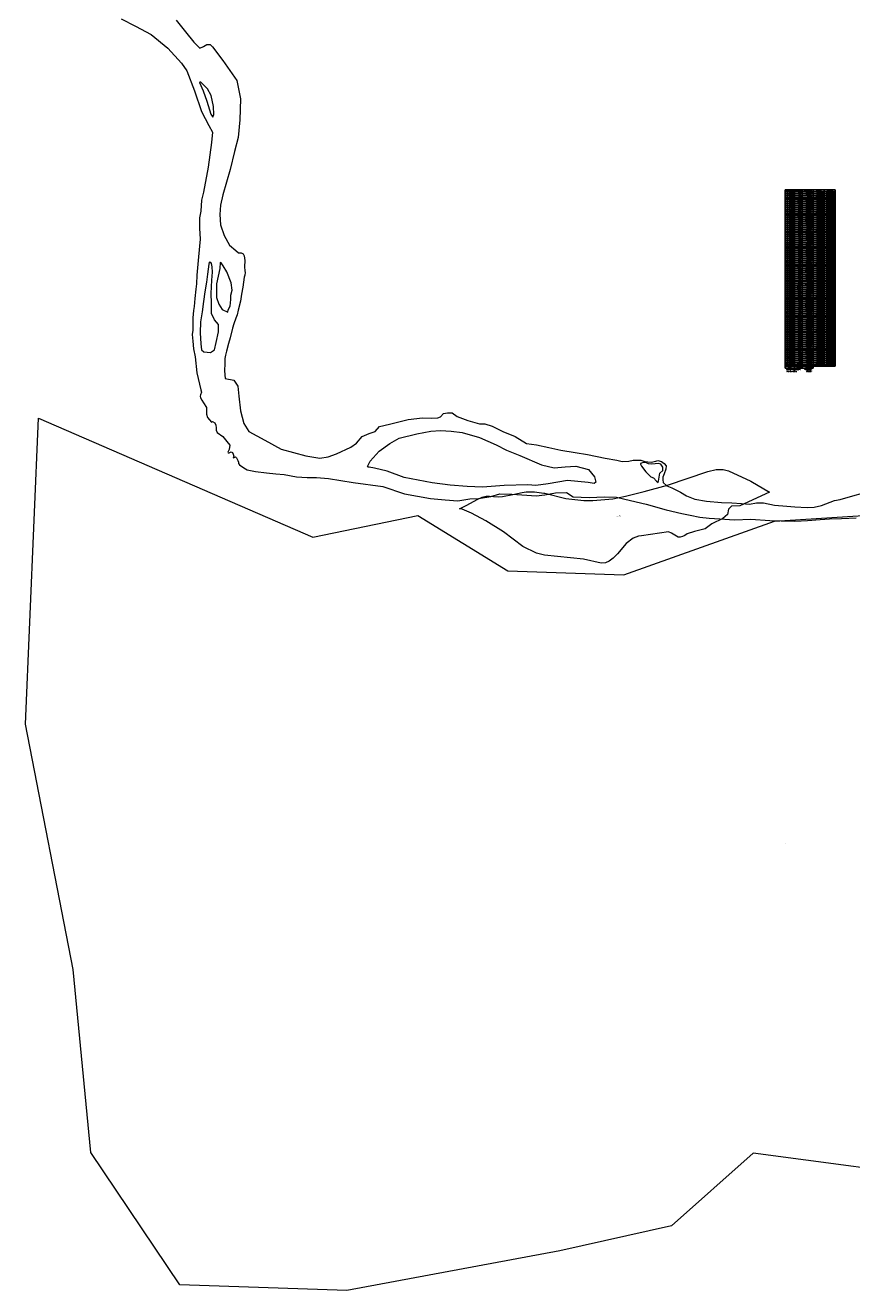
# Model space of a CAD drawing. Header units: metres. Extents: x 347609 to 404409, y 8548087 to 8605413.
# Tile 20 of 46: x 387830 to 388883, y 8576318 to 8577931. Entities that reach past the tile are written whole.
import ezdxf
from ezdxf.enums import TextEntityAlignment as Align

# ---------------------------------------------------------------- set-up
doc = ezdxf.new("R2010")
doc.units = ezdxf.units.M
doc.layers.add('01. RIO', color=7, linetype='Continuous', lineweight=5, true_color=0x2776bb)
for name, color, linetype in [('DATOS_TECNICOS', 1, 'Continuous'), ('Predios Rurales', 90, 'Continuous'), ('ZR_LIMA_PSAD56_A_WGS84', 210, 'Continuous')]:
    doc.layers.add(name, color=color, linetype=linetype)
doc.layers.add('Predios Rurales Nombres', color=7, linetype='Continuous', true_color=0xffffff)
doc.styles.add('ARIAL', font='arial.ttf')
doc.styles.add('ROMANS', font='romans.shx')
doc.styles.get("Standard").update_dxf_attribs({"font": 'simplex.shx'})

# ---------------------------------------------------------------- blocks, each defined once
blk = doc.blocks.new('REIORORI')
at = {"layer": '01. RIO', "color": 152, "lineweight": 15, "true_color": 0x2776bb, "flags": 128}
for points in [[(388022.1, 8577938), (388034.1, 8577923.2), (388044.5, 8577909.7), (388052.4, 8577902.1), (388057.1, 8577904.4), (388061.2, 8577906.8), (388065.4, 8577907), (388068.5, 8577903.8), (388081.4, 8577886.3), (388099.3, 8577860.8), (388104, 8577837.8), (388103, 8577810.8), (388101, 8577788.2), (388096.5, 8577770.5), (388090.8, 8577747.6), (388081.5, 8577715.4), (388078.7, 8577702.2), (388077.9, 8577690.2), (388078.4, 8577677), (388083.4, 8577663.3), (388089.9, 8577651.2), (388098, 8577644.1), (388101.6, 8577641.1), (388104.9, 8577641.2), (388107.4, 8577640), (388108.7, 8577637.6), (388109.6, 8577631.5), (388109, 8577623.5), (388109.4, 8577618.4), (388109.9, 8577616.2), (388109.6, 8577612.6), (388108.9, 8577610.3), (388107.1, 8577597.5), (388105.4, 8577588.5), (388103.9, 8577579.5), (388100.9, 8577568.3), (388099.7, 8577562.3), (388098.2, 8577557.8), (388095.6, 8577550.7), (388093.8, 8577545.3), (388090.8, 8577532.8), (388088.8, 8577525.5), (388086.2, 8577516.1), (388085.1, 8577510.7), (388084.1, 8577506.4), (388084, 8577500), (388083.6, 8577490.8), (388084.5, 8577480.9), (388095.5, 8577479.1), (388100.7, 8577471.2), (388101.9, 8577458.4), (388104.2, 8577440), (388108.3, 8577423.9), (388114.7, 8577413.4), (388134.9, 8577402.6), (388155.9, 8577391), (388187.4, 8577382.5), (388205, 8577379.3), (388215.9, 8577381), (388226.5, 8577385.2), (388244.8, 8577393.6), (388251.8, 8577398.5), (388259.1, 8577407), (388267.9, 8577411), (388275.8, 8577413.7), (388281.2, 8577419.8), (388293.9, 8577422.7), (388317.7, 8577428.9), (388335.8, 8577430.8), (388347.7, 8577430.6), (388355.4, 8577430.8), (388358.9, 8577432.4), (388362.9, 8577436.3), (388367.9, 8577437.4), (388373.7, 8577437.2), (388379.9, 8577432.6), (388393.9, 8577427.6), (388408.7, 8577423.2), (388415.3, 8577423.4), (388424.7, 8577420.3), (388438.4, 8577413.6), (388453.8, 8577407.3), (388468.4, 8577398.4), (388481.3, 8577396.7), (388496.8, 8577393), (388512.2, 8577389.6), (388530.3, 8577386.6), (388546.3, 8577384.1), (388568.8, 8577379.5), (388583.6, 8577377.1), (388590.2, 8577375.3), (388598.8, 8577375.5), (388604.5, 8577376.9), (388614, 8577376.8), (388619.1, 8577375.3), (388627.4, 8577374.6), (388633.1, 8577375.5), (388635.6, 8577376.7), (388640.3, 8577375.3), (388643.8, 8577372.7), (388646.2, 8577369.6), (388646.1, 8577365.3), (388643.8, 8577359.7), (388642.2, 8577355.5), (388642.1, 8577352), (388642.6, 8577348.6), (388647.4, 8577344.1), (388653.6, 8577341.5), (388664.8, 8577336.3), (388672.5, 8577331.5), (388683, 8577327.2), (388697.8, 8577324.5), (388716.7, 8577323.1), (388729.9, 8577322.5), (388742.3, 8577321.6), (388752.8, 8577320.9), (388761.7, 8577322.5), (388770.5, 8577322.4), (388784.5, 8577319.4), (388800.3, 8577318.2), (388810.5, 8577317.6), (388825.9, 8577316.7), (388835, 8577317), (388844.5, 8577319), (388861.1, 8577325.6), (388868.1, 8577326.9), (388881.1, 8577330.8), (388899.4, 8577335.9)], [(387952.2, 8577939.8), (387970.2, 8577930.1), (387990.1, 8577919.6), (388011.4, 8577902.1), (388028.8, 8577883.2), (388035.7, 8577873.1), (388045.5, 8577847.7), (388054.4, 8577821.6), (388063.6, 8577803.4), (388068.2, 8577795), (388067, 8577781.9), (388062.8, 8577750.5), (388057.1, 8577718.7), (388054.3, 8577708.6), (388053.5, 8577694.3), (388051.7, 8577685.9), (388051.9, 8577672.8), (388052.7, 8577658.5), (388050.5, 8577636.2), (388048.2, 8577612.7), (388047.9, 8577601.8), (388047, 8577595), (388046, 8577583.1), (388044.9, 8577573), (388044.1, 8577567.8), (388043.5, 8577558.4), (388043.5, 8577549.6), (388043.3, 8577542.6), (388042.6, 8577537.2), (388043.3, 8577528.6), (388044, 8577519), (388046.2, 8577508.6), (388048.6, 8577488.3), (388053.3, 8577466.7), (388054.4, 8577463.7), (388053.1, 8577460.3), (388052.7, 8577458.4), (388053, 8577456.4), (388054.6, 8577453.3), (388056.7, 8577449.9), (388060.8, 8577444.2), (388060.7, 8577435.8), (388062.1, 8577431.2), (388067.3, 8577425.6), (388068.2, 8577426.1), (388071.4, 8577424.6), (388072.8, 8577421.6), (388073.2, 8577418.1), (388072.9, 8577415.3), (388074.2, 8577412.1), (388081.6, 8577407.1), (388086.8, 8577400.8), (388090.5, 8577396.1), (388089.5, 8577390.5), (388087.8, 8577387.2), (388088.5, 8577386.2), (388089.7, 8577386.4), (388092, 8577387.7), (388093.8, 8577386.6), (388094.8, 8577384.8), (388095.5, 8577382), (388094.7, 8577380.2), (388095.1, 8577379.9), (388096.7, 8577380.7), (388097.6, 8577381), (388099, 8577379.9), (388100.8, 8577376.5), (388101.6, 8577374.6), (388101.3, 8577372.7), (388102.9, 8577371.1), (388108.2, 8577367.4), (388112.7, 8577364.7), (388123.3, 8577362.4), (388137.3, 8577360.9), (388148.9, 8577359.7), (388159.6, 8577358.7), (388175.2, 8577355.9), (388188.9, 8577354.8), (388200.7, 8577354.8), (388216.1, 8577353.5), (388247.7, 8577348.5), (388285.2, 8577343.6), (388312.9, 8577334.2), (388346.2, 8577328.3), (388364.7, 8577326.6), (388380.9, 8577325.1), (388396.3, 8577327.8), (388407.5, 8577328.1), (388423, 8577330.7), (388434.4, 8577333.9), (388449.9, 8577333.5), (388469, 8577332.4), (388480.7, 8577331.4), (388491.6, 8577332.6), (388505.2, 8577335.3), (388519.5, 8577335.9), (388527.7, 8577330.1), (388548.2, 8577329.2), (388567.9, 8577330.3), (388583, 8577329.6), (388601, 8577325.7), (388621, 8577320.9), (388646.5, 8577313.5), (388666.2, 8577309), (388677.1, 8577306.7), (388689.5, 8577304.2), (388701.1, 8577303.2), (388714.9, 8577302), (388733.3, 8577301.1), (388754.3, 8577301.7), (388778.4, 8577300), (388792.9, 8577299.5), (388810.4, 8577299.1), (388826.6, 8577300), (388842.6, 8577301.4), (388854.6, 8577302), (388869.9, 8577302.8), (388888.5, 8577303.6)]]:
    blk.add_lwpolyline(points, dxfattribs=at)
for points in [[(388051.6, 8577858.3), (388056.3, 8577847.6), (388061, 8577834.8), (388066.3, 8577818), (388068.7, 8577814.2), (388069.9, 8577817.8), (388069.8, 8577828), (388066.5, 8577841.7), (388061.9, 8577850.3), (388055.5, 8577856.7), (388053.5, 8577858.9), (388052.3, 8577859)], [(388063.7, 8577627), (388061.9, 8577613.9), (388060.9, 8577603.9), (388058.4, 8577591.6), (388057.1, 8577579.3), (388055.3, 8577566.2), (388053.1, 8577553.4), (388052.8, 8577539.4), (388053.7, 8577525.2), (388054.3, 8577517.6), (388057.5, 8577515.2), (388065.7, 8577514.4), (388070.8, 8577517.7), (388073, 8577526.8), (388076, 8577540.4), (388075.8, 8577549.8), (388070.8, 8577556), (388067.3, 8577564), (388067.2, 8577577.1), (388066.6, 8577589.6), (388067.4, 8577606.4), (388068.4, 8577616.5), (388068, 8577623.4), (388067.2, 8577627.8), (388066.1, 8577629), (388064.7, 8577629.2), (388064, 8577628.8)], [(388078.2, 8577628.8), (388077.9, 8577621.3), (388075.6, 8577611.6), (388073.5, 8577601.9), (388073.5, 8577584.5), (388076.3, 8577575.9), (388080.8, 8577569.1), (388088, 8577565.8), (388088.5, 8577568.5), (388090.8, 8577573.5), (388091.9, 8577581.6), (388091.6, 8577587.4), (388093.4, 8577593.7), (388092.2, 8577603.2), (388086.8, 8577616.9), (388081.9, 8577624.6), (388079.6, 8577628.5)], [(388266, 8577369), (388269.4, 8577375.5), (388280.9, 8577388.4), (388294.2, 8577398.1), (388306.1, 8577405.1), (388328.8, 8577410.5), (388346.7, 8577414.1), (388358.9, 8577414.8), (388372.4, 8577414.1), (388386.5, 8577412.4), (388408.5, 8577406), (388429.8, 8577396.4), (388443.1, 8577389.8), (388459.8, 8577382.8), (388487.4, 8577371.1), (388503.8, 8577367.1), (388517.6, 8577368.6), (388531.5, 8577369.5), (388547.4, 8577364.9), (388554.9, 8577355.9), (388556.7, 8577348.9), (388554.7, 8577347.2), (388546.9, 8577348.4), (388520.6, 8577350.9), (388496.1, 8577346.7), (388480.3, 8577344.8), (388470.2, 8577345.5), (388440, 8577344.8), (388412.3, 8577342.4), (388392.9, 8577343.6), (388371.4, 8577345.1), (388348.3, 8577347.9), (388312.7, 8577355), (388291.1, 8577363), (388274.9, 8577366.8), (388268, 8577368.2), (388266.6, 8577368.2)], [(388613.5, 8577371.9), (388614.9, 8577369.2), (388620.4, 8577362.2), (388623.3, 8577359.2), (388626.8, 8577355.9), (388630.2, 8577354.3), (388634.2, 8577350.1), (388636.2, 8577348.3), (388636.7, 8577350.1), (388637.3, 8577355.2), (388638.2, 8577360.2), (388642, 8577363.9), (388642.3, 8577368.1), (388639.6, 8577371.9), (388636.4, 8577372.8), (388632.5, 8577372.1), (388628.1, 8577371.9), (388623.7, 8577372.4), (388621.3, 8577373.6), (388617.2, 8577374), (388614.8, 8577373.3), (388613.7, 8577372.6), (388613.6, 8577372.3)]]:
    blk.add_lwpolyline(points, close=True, dxfattribs=at)

msp = doc.modelspace()

# ---------------------------------------------------------------- linework, layer by layer
at = {"layer": 'DATOS_TECNICOS', "color": 7}
for p, q in [((388797.9, 8577721.6), (388861.9, 8577721.6)), ((388797.9, 8577721.6), (388797.9, 8577494.1)), ((388803.9, 8577721.6), (388803.9, 8577496.6)), ((388809.9, 8577721.6), (388809.9, 8577494.1)), ((388809.9, 8577721.6), (388809.9, 8577496.6)), ((388819.9, 8577721.6), (388819.9, 8577494.1)), ((388833.9, 8577721.6), (388833.9, 8577494.1)), ((388847.9, 8577721.6), (388847.9, 8577496.6)), ((388861.9, 8577721.6), (388861.9, 8577496.6)), ((388797.9, 8577719.1), (388861.9, 8577719.1)), ((388797.9, 8577716.6), (388861.9, 8577716.6)), ((388797.9, 8577714.1), (388861.9, 8577714.1)), ((388797.9, 8577711.6), (388861.9, 8577711.6)), ((388797.9, 8577709.1), (388861.9, 8577709.1)), ((388797.9, 8577706.6), (388861.9, 8577706.6)), ((388797.9, 8577704.1), (388861.9, 8577704.1)), ((388797.9, 8577701.6), (388861.9, 8577701.6)), ((388797.9, 8577699.1), (388861.9, 8577699.1)), ((388797.9, 8577696.6), (388861.9, 8577696.6)), ((388797.9, 8577694.1), (388861.9, 8577694.1)), ((388797.9, 8577691.6), (388861.9, 8577691.6)), ((388797.9, 8577689.1), (388861.9, 8577689.1)), ((388797.9, 8577686.6), (388861.9, 8577686.6)), ((388797.9, 8577684.1), (388861.9, 8577684.1)), ((388797.9, 8577681.6), (388861.9, 8577681.6)), ((388797.9, 8577679.1), (388861.9, 8577679.1)), ((388797.9, 8577676.6), (388861.9, 8577676.6)), ((388797.9, 8577674.1), (388861.9, 8577674.1)), ((388797.9, 8577671.6), (388861.9, 8577671.6)), ((388797.9, 8577669.1), (388861.9, 8577669.1)), ((388797.9, 8577666.6), (388861.9, 8577666.6)), ((388797.9, 8577664.1), (388861.9, 8577664.1)), ((388797.9, 8577661.6), (388861.9, 8577661.6)), ((388797.9, 8577659.1), (388861.9, 8577659.1)), ((388797.9, 8577656.6), (388861.9, 8577656.6)), ((388797.9, 8577654.1), (388861.9, 8577654.1)), ((388797.9, 8577651.6), (388861.9, 8577651.6)), ((388797.9, 8577649.1), (388861.9, 8577649.1)), ((388797.9, 8577646.6), (388861.9, 8577646.6)), ((388797.9, 8577644.1), (388861.9, 8577644.1)), ((388797.9, 8577641.6), (388861.9, 8577641.6)), ((388797.9, 8577639.1), (388861.9, 8577639.1)), ((388797.9, 8577636.6), (388861.9, 8577636.6)), ((388797.9, 8577634.1), (388861.9, 8577634.1)), ((388797.9, 8577631.6), (388861.9, 8577631.6)), ((388797.9, 8577629.1), (388861.9, 8577629.1)), ((388797.9, 8577626.6), (388861.9, 8577626.6)), ((388797.9, 8577624.1), (388861.9, 8577624.1)), ((388797.9, 8577621.6), (388861.9, 8577621.6)), ((388797.9, 8577619.1), (388861.9, 8577619.1)), ((388797.9, 8577616.6), (388861.9, 8577616.6)), ((388797.9, 8577614.1), (388861.9, 8577614.1)), ((388797.9, 8577611.6), (388861.9, 8577611.6)), ((388797.9, 8577609.1), (388861.9, 8577609.1)), ((388797.9, 8577606.6), (388861.9, 8577606.6)), ((388797.9, 8577604.1), (388861.9, 8577604.1)), ((388797.9, 8577601.6), (388861.9, 8577601.6)), ((388797.9, 8577599.1), (388861.9, 8577599.1)), ((388797.9, 8577596.6), (388861.9, 8577596.6)), ((388797.9, 8577594.1), (388861.9, 8577594.1)), ((388797.9, 8577591.6), (388861.9, 8577591.6)), ((388797.9, 8577589.1), (388861.9, 8577589.1)), ((388797.9, 8577586.6), (388861.9, 8577586.6)), ((388797.9, 8577584.1), (388861.9, 8577584.1)), ((388797.9, 8577581.6), (388861.9, 8577581.6)), ((388797.9, 8577579.1), (388861.9, 8577579.1)), ((388797.9, 8577576.6), (388861.9, 8577576.6)), ((388797.9, 8577574.1), (388861.9, 8577574.1)), ((388797.9, 8577571.6), (388861.9, 8577571.6)), ((388797.9, 8577569.1), (388861.9, 8577569.1)), ((388797.9, 8577566.6), (388861.9, 8577566.6)), ((388797.9, 8577564.1), (388861.9, 8577564.1)), ((388797.9, 8577561.6), (388861.9, 8577561.6)), ((388797.9, 8577559.1), (388861.9, 8577559.1)), ((388797.9, 8577556.6), (388861.9, 8577556.6)), ((388797.9, 8577554.1), (388861.9, 8577554.1)), ((388797.9, 8577551.6), (388861.9, 8577551.6)), ((388797.9, 8577549.1), (388861.9, 8577549.1)), ((388797.9, 8577546.6), (388861.9, 8577546.6)), ((388797.9, 8577544.1), (388861.9, 8577544.1)), ((388797.9, 8577541.6), (388861.9, 8577541.6)), ((388797.9, 8577539.1), (388861.9, 8577539.1)), ((388797.9, 8577536.6), (388861.9, 8577536.6)), ((388797.9, 8577534.1), (388861.9, 8577534.1)), ((388797.9, 8577531.6), (388861.9, 8577531.6)), ((388797.9, 8577529.1), (388861.9, 8577529.1)), ((388797.9, 8577526.6), (388861.9, 8577526.6)), ((388797.9, 8577524.1), (388861.9, 8577524.1)), ((388797.9, 8577521.6), (388861.9, 8577521.6)), ((388797.9, 8577519.1), (388861.9, 8577519.1)), ((388797.9, 8577516.6), (388861.9, 8577516.6)), ((388797.9, 8577514.1), (388861.9, 8577514.1)), ((388797.9, 8577511.6), (388861.9, 8577511.6)), ((388797.9, 8577509.1), (388861.9, 8577509.1)), ((388797.9, 8577506.6), (388861.9, 8577506.6)), ((388797.9, 8577504.1), (388861.9, 8577504.1)), ((388797.9, 8577501.6), (388861.9, 8577501.6)), ((388797.9, 8577499.1), (388861.9, 8577499.1)), ((388797.9, 8577496.6), (388861.9, 8577496.6)), ((388797.9, 8577494.1), (388833.9, 8577494.1))]:
    msp.add_line(p, q, dxfattribs=at)
at = {"layer": 'Predios Rurales', "lineweight": 15}
msp.add_lwpolyline([(388439, 8577285.8), (388416.6, 8577299.5), (388398.5, 8577309.5), (388386.3, 8577314.4), (388383.2, 8577315.1), (388392.4, 8577319.8), (388405.6, 8577327), (388411.8, 8577329.8), (388416.9, 8577331.1), (388421.3, 8577331), (388426.2, 8577330.7), (388432.9, 8577330.2), (388437.7, 8577330.6), (388450.9, 8577333.3), (388463.1, 8577335.6), (388468, 8577336.7), (388474, 8577336.8), (388478.5, 8577336.4), (388490.7, 8577335.1), (388491.7, 8577335.1), (388518.4, 8577328), (388541.6, 8577325.4), (388553, 8577325.7), (388578.5, 8577327.8), (388594.4, 8577331.2), (388618.3, 8577337), (388648.3, 8577345.1), (388699.4, 8577362.5), (388710.3, 8577364.9), (388719, 8577364.9), (388725.8, 8577363.2), (388754.1, 8577350.1), (388778.1, 8577336.3), (388740.2, 8577318.8), (388729.8, 8577318.2), (388725.9, 8577314.6), (388724.7, 8577307.6), (388718.4, 8577302.5), (388704.8, 8577296), (388696, 8577289.5), (388682.3, 8577286.1), (388673.1, 8577282.9), (388670.1, 8577281), (388667.1, 8577279.7), (388664.3, 8577278.8), (388661.9, 8577278.8), (388653.2, 8577284.1), (388649.2, 8577285.6), (388615.1, 8577280.7), (388611.3, 8577280), (388604.4, 8577277.7), (388595.3, 8577270.9), (388584.5, 8577257.6), (388579, 8577252.2), (388573.8, 8577248.2), (388569.3, 8577246.2), (388563.4, 8577245.5), (388540.9, 8577250.7), (388508.1, 8577254), (388491.3, 8577255.7), (388481.4, 8577258.6), (388463.6, 8577266.8)], close=True, dxfattribs=at)
at = {"layer": 'ZR_LIMA_PSAD56_A_WGS84', "linetype": 'Continuous', "lineweight": 15, "flags": 128}
msp.add_lwpolyline([(389019.3, 8576458.6), (388757.3, 8576493.3), (388653.3, 8576400.9), (388511, 8576369), (388239.5, 8576318.2), (388026.9, 8576325.6), (387913.5, 8576494.4), (387891, 8576727.6), (387829.9, 8577040.5), (387846.6, 8577430.7), (388196.4, 8577278.9), (388330, 8577306.5), (388444.6, 8577235.7), (388592.5, 8577230.6), (388784.3, 8577299.3), (389064, 8577316.9)], dxfattribs=at)

# ---------------------------------------------------------------- block references
msp.add_blockref('REIORORI', (0, 0))

# ---------------------------------------------------------------- texts
at = {"layer": 'DATOS_TECNICOS', "style": 'ROMANS'}
for s, p in [('VERTICE', (388800.9, 8577720.3)), ('A', (388800.9, 8577717.8)), ('B', (388800.9, 8577715.3)), ('C', (388800.9, 8577712.8)), ('D', (388800.9, 8577710.3)), ('E', (388800.9, 8577707.8)), ('F', (388800.9, 8577705.3)), ('LADO', (388806.9, 8577720.3)), ('A-B', (388806.9, 8577717.8)), ('C-D', (388806.9, 8577712.8)), ('B-C', (388806.9, 8577715.3)), ('D-E', (388806.9, 8577710.3)), ('E-F', (388806.9, 8577707.8)), ('F-G', (388806.9, 8577705.3)), ('DISTANCIA', (388814.9, 8577720.3)), ('ANG. INTERNO', (388826.9, 8577720.3)), ('ESTE (X)', (388840.9, 8577720.3)), ('NORTE (Y)', (388854.9, 8577720.3)), ('G', (388800.9, 8577702.8)), ('H', (388800.9, 8577700.3)), ('J', (388800.9, 8577695.3)), ('K', (388800.9, 8577692.8)), ('L', (388800.9, 8577690.3)), ('I', (388800.9, 8577697.8)), ('G-H', (388806.9, 8577702.8)), ('J-K', (388806.9, 8577695.3)), ('L-M', (388806.9, 8577690.3)), ('K-L', (388806.9, 8577692.8)), ('H-I', (388806.9, 8577700.3)), ('I-J', (388806.9, 8577697.8)), ('M', (388800.9, 8577687.8)), ('O', (388800.9, 8577682.8)), ('Q', (388800.9, 8577677.8)), ('N', (388800.9, 8577685.3)), ('P', (388800.9, 8577680.3)), ('R', (388800.9, 8577675.3)), ('S', (388800.9, 8577672.8)), ('M-N', (388806.9, 8577687.8)), ('N-O', (388806.9, 8577685.3)), ('O-P', (388806.9, 8577682.8)), ('Q-R', (388806.9, 8577677.8)), ('P-Q', (388806.9, 8577680.3)), ('S-T', (388806.9, 8577672.8)), ('R-S', (388806.9, 8577675.3)), ('W', (388800.9, 8577662.8)), ('T', (388800.9, 8577670.3)), ('V', (388800.9, 8577665.3)), ('X', (388800.9, 8577660.3)), ('Y', (388800.9, 8577657.8)), ('U', (388800.9, 8577667.8)), ('V-W', (388806.9, 8577665.3)), ('W-X', (388806.9, 8577662.8)), ('T-U', (388806.9, 8577670.3)), ('U-V', (388806.9, 8577667.8)), ('X-Y', (388806.9, 8577660.3)), ('Y-Z', (388806.9, 8577657.8)), ('A1', (388800.9, 8577652.8)), ('B1', (388800.9, 8577650.3)), ('C1', (388800.9, 8577647.8)), ('D1', (388800.9, 8577645.3)), ('E1', (388800.9, 8577642.8)), ('F1', (388800.9, 8577640.3)), ('Z', (388800.9, 8577655.3)), ('A1-B1', (388806.9, 8577652.8)), ('C1-D1', (388806.9, 8577647.8)), ('B1-C1', (388806.9, 8577650.3)), ('D1-E1', (388806.9, 8577645.3)), ('F1-G1', (388806.9, 8577640.3)), ('E1-F1', (388806.9, 8577642.8)), ('Z-A1', (388806.9, 8577655.3)), ('G1', (388800.9, 8577637.8)), ('H1', (388800.9, 8577635.3)), ('J1', (388800.9, 8577630.3)), ('K1', (388800.9, 8577627.8)), ('L1', (388800.9, 8577625.3)), ('I1', (388800.9, 8577632.8)), ('G1-H1', (388806.9, 8577637.8)), ('L1-M1', (388806.9, 8577625.3)), ('J1-K1', (388806.9, 8577630.3)), ('K1-L1', (388806.9, 8577627.8)), ('H1-I1', (388806.9, 8577635.3)), ('I1-J1', (388806.9, 8577632.8)), ('M1', (388800.9, 8577622.8)), ('O1', (388800.9, 8577617.8)), ('Q1', (388800.9, 8577612.8)), ('N1', (388800.9, 8577620.3)), ('P1', (388800.9, 8577615.3)), ('R1', (388800.9, 8577610.3)), ('M1-N1', (388806.9, 8577622.8)), ('N1-O1', (388806.9, 8577620.3)), ('O1-P1', (388806.9, 8577617.8)), ('P1-Q1', (388806.9, 8577615.3)), ('Q1-R1', (388806.9, 8577612.8)), ('R1-S1', (388806.9, 8577610.3)), ('W1', (388800.9, 8577597.8)), ('V1', (388800.9, 8577600.3)), ('S1', (388800.9, 8577607.8)), ('T1', (388800.9, 8577605.3)), ('U1', (388800.9, 8577602.8)), ('X1', (388800.9, 8577595.3)), ('Y1', (388800.9, 8577592.8)), ('V1-W1', (388806.9, 8577600.3)), ('W1-X1', (388806.9, 8577597.8)), ('T1-U1', (388806.9, 8577605.3)), ('Y1-Z1', (388806.9, 8577592.8)), ('S1-T1', (388806.9, 8577607.8)), ('U1-V1', (388806.9, 8577602.8)), ('X1-Y1', (388806.9, 8577595.3)), ('A2', (388800.9, 8577587.8)), ('Z1', (388800.9, 8577590.3)), ('B2', (388800.9, 8577585.3)), ('C2', (388800.9, 8577582.8)), ('D2', (388800.9, 8577580.3)), ('E2', (388800.9, 8577577.8)), ('A2-B2', (388806.9, 8577587.8)), ('C2-D2', (388806.9, 8577582.8)), ('Z1-A2', (388806.9, 8577590.3)), ('B2-C2', (388806.9, 8577585.3)), ('D2-E2', (388806.9, 8577580.3)), ('E2-F2', (388806.9, 8577577.8)), ('G2', (388800.9, 8577572.8)), ('H2', (388800.9, 8577570.3)), ('J2', (388800.9, 8577565.3)), ('K2', (388800.9, 8577562.8)), ('F2', (388800.9, 8577575.3)), ('L2', (388800.9, 8577560.3)), ('I2', (388800.9, 8577567.8)), ('G2-H2', (388806.9, 8577572.8)), ('L2-M2', (388806.9, 8577560.3)), ('F2-G2', (388806.9, 8577575.3)), ('J2-K2', (388806.9, 8577565.3)), ('K2-L2', (388806.9, 8577562.8)), ('H2-I2', (388806.9, 8577570.3)), ('I2-J2', (388806.9, 8577567.8)), ('M2', (388800.9, 8577557.8)), ('O2', (388800.9, 8577552.8)), ('Q2', (388800.9, 8577547.8)), ('N2', (388800.9, 8577555.3)), ('P2', (388800.9, 8577550.3)), ('R2', (388800.9, 8577545.3)), ('M2-N2', (388806.9, 8577557.8)), ('N2-O2', (388806.9, 8577555.3)), ('O2-P2', (388806.9, 8577552.8)), ('P2-Q2', (388806.9, 8577550.3)), ('Q2-R2', (388806.9, 8577547.8)), ('R2-S2', (388806.9, 8577545.3)), ('W2', (388800.9, 8577532.8)), ('V2', (388800.9, 8577535.3)), ('S2', (388800.9, 8577542.8)), ('T2', (388800.9, 8577540.3)), ('U2', (388800.9, 8577537.8)), ('X2', (388800.9, 8577530.3)), ('Y2', (388800.9, 8577527.8)), ('V2-W2', (388806.9, 8577535.3)), ('W2-X2', (388806.9, 8577532.8)), ('T2-U2', (388806.9, 8577540.3)), ('Y2-Z2', (388806.9, 8577527.8)), ('S2-T2', (388806.9, 8577542.8)), ('U2-V2', (388806.9, 8577537.8)), ('X2-Y2', (388806.9, 8577530.3)), ('A3', (388800.9, 8577522.8)), ('Z2', (388800.9, 8577525.3)), ('B3', (388800.9, 8577520.3)), ('C3', (388800.9, 8577517.8)), ('D3', (388800.9, 8577515.3)), ('E3', (388800.9, 8577512.8)), ('A3-B3', (388806.9, 8577522.8)), ('C3-D3', (388806.9, 8577517.8)), ('Z2-A3', (388806.9, 8577525.3)), ('B3-C3', (388806.9, 8577520.3)), ('D3-E3', (388806.9, 8577515.3)), ('E3-F3', (388806.9, 8577512.8)), ('G3', (388800.9, 8577507.8)), ('H3', (388800.9, 8577505.3)), ('J3', (388800.9, 8577500.3)), ('K3', (388800.9, 8577497.8)), ('F3', (388800.9, 8577510.3)), ('I3', (388800.9, 8577502.8)), ('G3-H3', (388806.9, 8577507.8)), ('F3-G3', (388806.9, 8577510.3)), ('J3-K3', (388806.9, 8577500.3)), ('H3-I3', (388806.9, 8577505.3)), ('I3-J3', (388806.9, 8577502.8)), ('K3-A', (388806.9, 8577497.8))]:
    msp.add_text(s, height=1, dxfattribs=at).set_placement(p, align=Align.MIDDLE)
for s, p in [('14.01', (388817.9, 8577707.3)), ('10.64', (388817.9, 8577704.8)), ('6.98', (388817.9, 8577717.3)), ('3.37', (388817.9, 8577714.8)), ('4.41', (388817.9, 8577712.3)), ('4.03', (388817.9, 8577709.8)), ('161%%d31\'33"', (388831.9, 8577717.3)), ('193%%d32\'28"', (388831.9, 8577707.3)), ('93%%d33\'41"', (388831.9, 8577714.8)), ('240%%d5\'53"', (388831.9, 8577709.8)), ('177%%d1\'50"', (388831.9, 8577704.8)), ('101%%d6\'3"', (388831.9, 8577712.3)), ('389255.3224', (388846.9, 8577717.3)), ('389262.2791', (388846.9, 8577714.8)), ('389262.2258', (388846.9, 8577712.3)), ('389257.8825', (388846.9, 8577709.8)), ('389256.5225', (388846.9, 8577707.3)), ('389255.0179', (388846.9, 8577704.8)), ('8577757.4042', (388860.9, 8577717.3)), ('8577756.8607', (388860.9, 8577714.8)), ('8577753.4867', (388860.9, 8577712.3)), ('8577752.7057', (388860.9, 8577709.8)), ('8577748.9087', (388860.9, 8577707.3)), ('8577734.9822', (388860.9, 8577704.8)), ('12.05', (388817.9, 8577692.3)), ('3.83', (388817.9, 8577702.3)), ('7.01', (388817.9, 8577699.8)), ('6.25', (388817.9, 8577697.3)), ('6.56', (388817.9, 8577694.8)), ('6.01', (388817.9, 8577689.8)), ('163%%d46\'24"', (388831.9, 8577702.3)), ('194%%d22\'12"', (388831.9, 8577699.8)), ('187%%d35\'28"', (388831.9, 8577697.3)), ('161%%d20\'14"', (388831.9, 8577694.8)), ('194%%d35\'46"', (388831.9, 8577692.3)), ('166%%d50\'16"', (388831.9, 8577689.8)), ('389253.3290', (388846.9, 8577702.3)), ('389251.6897', (388846.9, 8577699.8)), ('389250.3523', (388846.9, 8577697.3)), ('389249.9813', (388846.9, 8577694.8)), ('389247.5165', (388846.9, 8577692.3)), ('389245.9509', (388846.9, 8577689.8)), ('8577724.4800', (388860.9, 8577702.3)), ('8577721.0217', (388860.9, 8577699.8)), ('8577714.1362', (388860.9, 8577697.3)), ('8577707.8940', (388860.9, 8577694.8)), ('8577701.8128', (388860.9, 8577692.3)), ('8577689.8682', (388860.9, 8577689.8)), ('11.55', (388817.9, 8577687.3)), ('4.88', (388817.9, 8577684.8)), ('3.38', (388817.9, 8577682.3)), ('7.72', (388817.9, 8577679.8)), ('5.92', (388817.9, 8577677.3)), ('7.76', (388817.9, 8577674.8)), ('6.84', (388817.9, 8577672.3)), ('201%%d43\'59"', (388831.9, 8577682.3)), ('185%%d59\'37"', (388831.9, 8577687.3)), ('190%%d53\'22"', (388831.9, 8577684.8)), ('158%%d54\'39"', (388831.9, 8577679.8)), ('167%%d52\'19"', (388831.9, 8577677.3)), ('176%%d49\'4"', (388831.9, 8577674.8)), ('183%%d56\'8"', (388831.9, 8577672.3)), ('389243.8327', (388846.9, 8577687.3)), ('389240.9138', (388846.9, 8577684.8)), ('389240.5949', (388846.9, 8577682.3)), ('389241.6392', (388846.9, 8577679.8)), ('389241.2216', (388846.9, 8577677.3)), ('389239.6672', (388846.9, 8577674.8)), ('389237.2167', (388846.9, 8577672.3)), ('8577684.2418', (388860.9, 8577687.3)), ('8577673.0648', (388860.9, 8577684.8)), ('8577668.1946', (388860.9, 8577682.3)), ('8577664.9779', (388860.9, 8577679.8)), ('8577657.2735', (388860.9, 8577677.3)), ('8577651.5643', (388860.9, 8577674.8)), ('8577644.2037', (388860.9, 8577672.3)), ('15.56', (388817.9, 8577667.3)), ('3.59', (388817.9, 8577669.8)), ('5.89', (388817.9, 8577664.8)), ('6.26', (388817.9, 8577662.3)), ('3.56', (388817.9, 8577659.8)), ('3.24', (388817.9, 8577657.3)), ('174%%d39\'41"', (388831.9, 8577669.8)), ('184%%d31\'34"', (388831.9, 8577667.3)), ('185%%d17\'50"', (388831.9, 8577664.8)), ('191%%d28\'48"', (388831.9, 8577659.8)), ('166%%d23\'24"', (388831.9, 8577657.3)), ('182%%d33\'0"', (388831.9, 8577662.3)), ('389235.5075', (388846.9, 8577669.8)), ('389234.2896', (388846.9, 8577667.3)), ('389230.1863', (388846.9, 8577664.8)), ('389229.1637', (388846.9, 8577662.3)), ('389228.3530', (388846.9, 8577659.8)), ('389228.6036', (388846.9, 8577657.3)), ('8577637.5837', (388860.9, 8577669.8)), ('8577634.2040', (388860.9, 8577667.3)), ('8577619.1947', (388860.9, 8577664.8)), ('8577613.3907', (388860.9, 8577662.3)), ('8577607.1853', (388860.9, 8577659.8)), ('8577603.6346', (388860.9, 8577657.3)), ('12.15', (388817.9, 8577647.3)), ('4.64', (388817.9, 8577654.8)), ('4.92', (388817.9, 8577652.3)), ('9.62', (388817.9, 8577649.8)), ('8.93', (388817.9, 8577644.8)), ('6.51', (388817.9, 8577642.3)), ('199%%d33\'28"', (388831.9, 8577652.3)), ('175%%d52\'26"', (388831.9, 8577649.8)), ('178%%d33\'31"', (388831.9, 8577647.3)), ('186%%d37\'35"', (388831.9, 8577642.3)), ('176%%d4\'41"', (388831.9, 8577644.8)), ('164%%d8\'4"', (388831.9, 8577654.8)), ('389228.0647', (388846.9, 8577654.8)), ('389226.0720', (388846.9, 8577652.3)), ('389225.5685', (388846.9, 8577649.8)), ('389223.8963', (388846.9, 8577647.3)), ('389221.4843', (388846.9, 8577644.8)), ('389219.1166', (388846.9, 8577642.3)), ('8577600.4391', (388860.9, 8577654.8)), ('8577596.2498', (388860.9, 8577652.3)), ('8577591.3606', (388860.9, 8577649.8)), ('8577581.8834', (388860.9, 8577647.3)), ('8577569.9729', (388860.9, 8577644.8)), ('8577561.3594', (388860.9, 8577642.3)), ('4.14', (388817.9, 8577639.8)), ('4.48', (388817.9, 8577637.3)), ('4.13', (388817.9, 8577634.8)), ('6.26', (388817.9, 8577632.3)), ('7.53', (388817.9, 8577629.8)), ('4.40', (388817.9, 8577627.3)), ('4.85', (388817.9, 8577624.8)), ('191%%d10\'23"', (388831.9, 8577639.8)), ('195%%d40\'13"', (388831.9, 8577637.3)), ('186%%d19\'14"', (388831.9, 8577629.8)), ('176%%d39\'15"', (388831.9, 8577627.3)), ('165%%d13\'12"', (388831.9, 8577624.8)), ('192%%d10\'5"', (388831.9, 8577634.8)), ('194%%d23\'7"', (388831.9, 8577632.3)), ('389218.1267', (388846.9, 8577639.8)), ('389218.3022', (388846.9, 8577637.3)), ('389219.6949', (388846.9, 8577634.8)), ('389221.7757', (388846.9, 8577632.3)), ('389226.1747', (388846.9, 8577629.8)), ('389232.0224', (388846.9, 8577627.3)), ('389235.2720', (388846.9, 8577624.8)), ('8577554.9231', (388860.9, 8577639.8)), ('8577550.7863', (388860.9, 8577637.3)), ('8577546.5253', (388860.9, 8577634.8)), ('8577542.9599', (388860.9, 8577632.3)), ('8577538.5072', (388860.9, 8577629.8)), ('8577533.7674', (388860.9, 8577627.3)), ('8577530.8030', (388860.9, 8577624.8)), ('10.40', (388817.9, 8577622.3)), ('7.05', (388817.9, 8577619.8)), ('4.03', (388817.9, 8577617.3)), ('5.11', (388817.9, 8577614.8)), ('7.57', (388817.9, 8577612.3)), ('9.55', (388817.9, 8577609.8)), ('241%%d38\'27"', (388831.9, 8577617.3)), ('204%%d34\'52"', (388831.9, 8577612.3)), ('144%%d34\'57"', (388831.9, 8577619.8)), ('187%%d30\'27"', (388831.9, 8577609.8)), ('213%%d0\'32"', (388831.9, 8577622.3)), ('197%%d2\'43"', (388831.9, 8577614.8)), ('389237.9017', (388846.9, 8577622.3)), ('389247.3931', (388846.9, 8577619.8)), ('389250.9643', (388846.9, 8577617.3)), ('389254.9898', (388846.9, 8577614.8)), ('389259.8198', (388846.9, 8577612.3)), ('389265.2924', (388846.9, 8577609.8)), ('8577526.7299', (388860.9, 8577622.3)), ('8577522.4756', (388860.9, 8577619.8)), ('8577516.3981', (388860.9, 8577617.3)), ('8577516.5443', (388860.9, 8577614.8)), ('8577518.2192', (388860.9, 8577612.3)), ('8577523.4501', (388860.9, 8577609.8)), ('30.17', (388817.9, 8577592.3)), ('16.20', (388817.9, 8577604.8)), ('24.16', (388817.9, 8577597.3)), ('26.06', (388817.9, 8577594.8)), ('7.58', (388817.9, 8577602.3)), ('9.89', (388817.9, 8577599.8)), ('1.86', (388817.9, 8577607.3)), ('204%%d59\'54"', (388831.9, 8577599.8)), ('177%%d39\'36"', (388831.9, 8577592.3)), ('92%%d18\'23"', (388831.9, 8577607.3)), ('270%%d17\'3"', (388831.9, 8577604.8)), ('176%%d21\'6"', (388831.9, 8577594.8)), ('58%%d32\'9"', (388831.9, 8577602.3)), ('96%%d58\'7"', (388831.9, 8577597.3)), ('389271.2725', (388846.9, 8577607.3)), ('389272.7641', (388846.9, 8577604.8)), ('389282.3301', (388846.9, 8577602.3)), ('389285.2094', (388846.9, 8577599.8)), ('389292.4844', (388846.9, 8577597.3)), ('389278.3888', (388846.9, 8577594.8)), ('389261.8676', (388846.9, 8577592.3)), ('8577530.8914', (388860.9, 8577607.3)), ('8577529.7885', (388860.9, 8577604.8)), ('8577542.8607', (388860.9, 8577602.3)), ('8577535.8540', (388860.9, 8577599.8)), ('8577529.1498', (388860.9, 8577597.3)), ('8577509.5290', (388860.9, 8577594.8)), ('8577489.3740', (388860.9, 8577592.3)), ('15.53', (388817.9, 8577589.8)), ('15.23', (388817.9, 8577584.8)), ('6.86', (388817.9, 8577587.3)), ('6.22', (388817.9, 8577582.3)), ('6.19', (388817.9, 8577579.8)), ('3.67', (388817.9, 8577577.3)), ('175%%d11\'26"', (388831.9, 8577589.8)), ('124%%d33\'16"', (388831.9, 8577584.8)), ('154%%d43\'21"', (388831.9, 8577582.3)), ('167%%d25\'15"', (388831.9, 8577579.8)), ('96%%d57\'40"', (388831.9, 8577587.3)), ('212%%d11\'1"', (388831.9, 8577577.3)), ('389241.8034', (388846.9, 8577589.8)), ('389230.5436', (388846.9, 8577587.3)), ('389225.2522', (388846.9, 8577584.8)), ('389226.5734', (388846.9, 8577582.3)), ('389229.7057', (388846.9, 8577579.8)), ('389233.9127', (388846.9, 8577577.3)), ('8577466.8399', (388860.9, 8577589.8)), ('8577456.1514', (388860.9, 8577587.3)), ('8577460.5180', (388860.9, 8577584.8)), ('8577475.6943', (388860.9, 8577582.3)), ('8577481.0647', (388860.9, 8577579.8)), ('8577485.6027', (388860.9, 8577577.3)), ('12.58', (388817.9, 8577569.8)), ('3.83', (388817.9, 8577574.8)), ('3.68', (388817.9, 8577572.3)), ('4.60', (388817.9, 8577567.3)), ('3.95', (388817.9, 8577564.8)), ('7.40', (388817.9, 8577562.3)), ('4.65', (388817.9, 8577559.8)), ('204%%d52\'22"', (388831.9, 8577574.8)), ('256%%d52\'58"', (388831.9, 8577572.3)), ('226%%d41\'32"', (388831.9, 8577567.3)), ('139%%d37\'13"', (388831.9, 8577569.8)), ('161%%d41\'48"', (388831.9, 8577562.3)), ('151%%d0\'19"', (388831.9, 8577564.8)), ('192%%d7\'58"', (388831.9, 8577559.8)), ('389234.5905', (388846.9, 8577574.8)), ('389233.6500', (388846.9, 8577572.3)), ('389229.9698', (388846.9, 8577569.8)), ('389220.2296', (388846.9, 8577567.3)), ('389215.6701', (388846.9, 8577564.8)), ('389211.9997', (388846.9, 8577562.3)), ('389206.3216', (388846.9, 8577559.8)), ('8577489.2077', (388860.9, 8577574.8)), ('8577492.9183', (388860.9, 8577572.3)), ('8577492.8472', (388860.9, 8577569.8)), ('8577500.8117', (388860.9, 8577567.3)), ('8577500.2179', (388860.9, 8577564.8)), ('8577501.6693', (388860.9, 8577562.3)), ('8577506.4133', (388860.9, 8577559.8)), ('11.27', (388817.9, 8577557.3)), ('10.57', (388817.9, 8577554.8)), ('16.57', (388817.9, 8577552.3)), ('14.88', (388817.9, 8577549.8)), ('8.09', (388817.9, 8577547.3)), ('7.88', (388817.9, 8577544.8)), ('182%%d28\'57"', (388831.9, 8577554.8)), ('161%%d30\'57"', (388831.9, 8577552.3)), ('164%%d13\'37"', (388831.9, 8577549.8)), ('169%%d57\'12"', (388831.9, 8577547.3)), ('163%%d54\'43"', (388831.9, 8577544.8)), ('158%%d2\'9"', (388831.9, 8577557.3)), ('389202.2039', (388846.9, 8577557.3)), ('389194.9140', (388846.9, 8577554.8)), ('389187.7336', (388846.9, 8577552.3)), ('389180.9169', (388846.9, 8577549.8)), ('389178.7131', (388846.9, 8577547.3)), ('389178.9293', (388846.9, 8577544.8)), ('8577508.5793', (388860.9, 8577557.3)), ('8577517.1783', (388860.9, 8577554.8)), ('8577524.9399', (388860.9, 8577552.3)), ('8577540.0455', (388860.9, 8577549.8)), ('8577554.7649', (388860.9, 8577547.3)), ('8577562.8548', (388860.9, 8577544.8)), ('33.12', (388817.9, 8577534.8)), ('18.05', (388817.9, 8577542.3)), ('14.63', (388817.9, 8577539.8)), ('6.94', (388817.9, 8577537.3)), ('7.62', (388817.9, 8577532.3)), ('6.19', (388817.9, 8577529.8)), ('8.22', (388817.9, 8577527.3)), ('180%%d58\'28"', (388831.9, 8577532.3)), ('185%%d45\'11"', (388831.9, 8577527.3)), ('184%%d53\'5"', (388831.9, 8577542.3)), ('181%%d9\'37"', (388831.9, 8577539.8)), ('186%%d6\'35"', (388831.9, 8577537.3)), ('172%%d28\'9"', (388831.9, 8577534.8)), ('175%%d12\'8"', (388831.9, 8577529.8)), ('389181.3140', (388846.9, 8577542.3)), ('389185.2932', (388846.9, 8577539.8)), ('389188.2279', (388846.9, 8577537.3)), ('389188.8884', (388846.9, 8577534.8)), ('389196.3355', (388846.9, 8577532.3)), ('389197.9221', (388846.9, 8577529.8)), ('389199.7117', (388846.9, 8577527.3)), ('8577570.3635', (388860.9, 8577542.3)), ('8577587.9714', (388860.9, 8577539.8)), ('8577602.3006', (388860.9, 8577537.3)), ('8577609.2063', (388860.9, 8577534.8)), ('8577641.4755', (388860.9, 8577532.3)), ('8577648.9269', (388860.9, 8577529.8)), ('8577654.8474', (388860.9, 8577527.3)), ('15.39', (388817.9, 8577524.8)), ('23.44', (388817.9, 8577522.3)), ('19.41', (388817.9, 8577517.3)), ('9.90', (388817.9, 8577519.8)), ('6.30', (388817.9, 8577514.8)), ('5.72', (388817.9, 8577512.3)), ('179%%d36\'32"', (388831.9, 8577524.8)), ('178%%d35\'13"', (388831.9, 8577522.3)), ('184%%d36\'30"', (388831.9, 8577514.8)), ('171%%d19\'37"', (388831.9, 8577512.3)), ('180%%d35\'0"', (388831.9, 8577519.8)), ('179%%d57\'6"', (388831.9, 8577517.3)), ('389201.2886', (388846.9, 8577524.8)), ('389204.3460', (388846.9, 8577522.3)), ('389209.5660', (388846.9, 8577519.8)), ('389211.6728', (388846.9, 8577517.3)), ('389215.8199', (388846.9, 8577514.8)), ('389216.6662', (388846.9, 8577512.3)), ('8577662.9110', (388860.9, 8577524.8)), ('8577677.9972', (388860.9, 8577522.3)), ('8577700.8449', (388860.9, 8577519.8)), ('8577710.5189', (388860.9, 8577517.3)), ('8577729.4842', (388860.9, 8577514.8)), ('8577735.7224', (388860.9, 8577512.3)), ('804.82', (388817.9, 8577494.8)), ('35.13', (388817.9, 8577499.8)), ('5.79', (388817.9, 8577509.8)), ('3.31', (388817.9, 8577507.3)), ('6.12', (388817.9, 8577504.8)), ('1.57', (388817.9, 8577497.3)), ('.83', (388817.9, 8577502.3)), ('203%%d47\'31"', (388831.9, 8577507.3)), ('192%%d44\'57"', (388831.9, 8577497.3)), ('15660%%d0\'0"', (388831.9, 8577494.8)), ('89%%d17\'53"', (388831.9, 8577502.3)), ('189%%d18\'3"', (388831.9, 8577509.8)), ('165%%d9\'20"', (388831.9, 8577504.8)), ('180%%d6\'38"', (388831.9, 8577499.8)), ('389218.2798', (388846.9, 8577509.8)), ('389218.9947', (388846.9, 8577507.3)), ('389218.0441', (388846.9, 8577504.8)), ('389217.8465', (388846.9, 8577502.3)), ('389218.6751', (388846.9, 8577499.8)), ('389253.7999', (388846.9, 8577497.3)), ('8577741.2052', (388860.9, 8577509.8)), ('8577746.9462', (388860.9, 8577507.3)), ('8577750.1159', (388860.9, 8577504.8)), ('8577756.2367', (388860.9, 8577502.3)), ('8577756.2533', (388860.9, 8577499.8)), ('8577757.0244', (388860.9, 8577497.3)), ('15660%%d00\'00"', (388831.9, 8577492.3)), ('00%%d00\'00"', (388831.9, 8577489.8))]:
    msp.add_text(s, height=1, dxfattribs=at).set_placement(p, align=Align.RIGHT)
msp.add_text('TOTAL', height=1, dxfattribs=at).set_placement((388803.9, 8577494.8), align=Align.CENTER)
for s, p in [('Suma de ángulos (real) =', (388799.9, 8577492.3)), ('Error acumulado = ', (388799.9, 8577489.8))]:
    msp.add_text(s, height=1, dxfattribs=at).set_placement(p)
at = {"layer": 'Predios Rurales Nombres', "color": 251, "true_color": 0x636466, "style": 'ARIAL'}
msp.add_text('11751', height=1.5, rotation=6.7985, dxfattribs=at).set_placement((388583.4, 8577304.1), align=Align.BOTTOM_LEFT)
at = {"layer": 'ZR_LIMA_PSAD56_A_WGS84', "color": 0, "lineweight": 0, "insert": (388795.9, 8576888.5), "char_height": 0.5, "width": 2.794, "attachment_point": 7}
msp.add_mtext('\\fMS Shell Dlg 2|i0|b0;\\H0.515938;21310615', dxfattribs=at)

doc.saveas('drawing.dxf')
